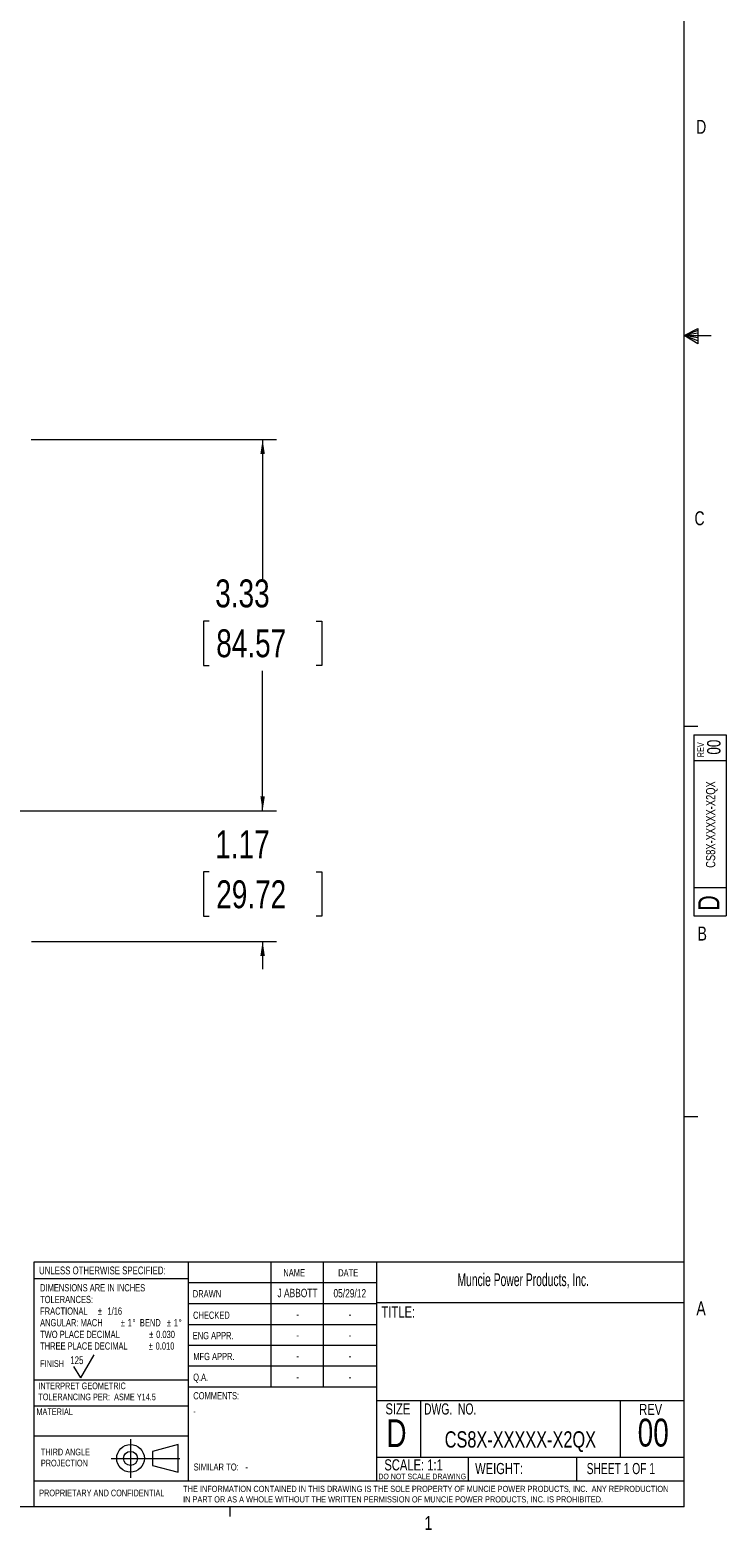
# Model space of a CAD drawing. Header units: inches. Extents: x 0.3 to 33.9, y 0.2 to 21.7.
# Tile 13 of 19: x 27.7 to 33.9, y 0.2 to 13.7. Entities that reach past the tile are written whole.
import ezdxf

# ---------------------------------------------------------------- set-up
doc = ezdxf.new("R2010")
doc.units = ezdxf.units.IN
doc.header["$MEASUREMENT"] = 0
doc.linetypes.add('CENTERX2', pattern=[0.8, 0.5, -0.1, 0.1, -0.1])
doc.layers.add('BORDER', color=7, linetype='Continuous', lineweight=15)
doc.layers.add('SLD-0', color=7, linetype='Continuous', lineweight=15)
doc.styles.add('SLDTEXTSTYLE0', font='TXT', dxfattribs={"width": 0.75})
doc.styles.add('SLDTEXTSTYLE1', font='TXT', dxfattribs={"width": 0.605})
doc.styles.add('SLDTEXTSTYLE2', font='TXT', dxfattribs={"width": 0.694444})
doc.styles.add('SLDTEXTSTYLE3', font='TXT', dxfattribs={"width": 0.6875})
doc.dimstyles.new('SLDDIMSTYLE0', dxfattribs={"dimtxt": 0.25, "dimasz": 0.13, "dimexe": 0, "dimexo": 0.0625, "dimgap": 0.0625, "dimtad": 0, "dimtih": 1, "dimtoh": 1, "dimrnd": 1e-09, "dimzin": 12, "dimdsep": 46, "dimtxsty": 'SLDTEXTSTYLE0', "dimsah": 1, "dimcen": 0.09, "dimadec": 0, "dimazin": 3, "dimtfac": 1, "dimtofl": 0, "dimtmove": 0, "dimatfit": 3, "dimfxl": 1, "dimfrac": 2, "dimtolj": 1, "dimtzin": 12, "dimarcsym": 0})
doc.dimstyles.new('SLDDIMSTYLE1', dxfattribs={"dimtxt": 0.25, "dimasz": 0.13, "dimexe": 0, "dimexo": 0.0625, "dimgap": 0.0625, "dimtad": 0, "dimtih": 1, "dimtoh": 1, "dimrnd": 1e-09, "dimzin": 12, "dimdsep": 46, "dimtxsty": 'SLDTEXTSTYLE0', "dimsah": 1, "dimcen": 0.09, "dimadec": 0, "dimazin": 3, "dimtfac": 1, "dimtmove": 0, "dimatfit": 0, "dimfxl": 1, "dimfrac": 2, "dimtolj": 1, "dimtzin": 12, "dimarcsym": 0})

# ---------------------------------------------------------------- blocks, each defined once
blk = doc.blocks.new('Block1')
at = {"layer": 'SLD-0', "color": 1, "linetype": 'CENTERX2'}
for p, q in [((3.162, 0.867), (3.162, 0.522)), ((2.989, 0.695), (3.334, 0.695))]:
    blk.add_line(p, q, dxfattribs=at)
at = {"layer": 'SLD-0', "color": 1}
for p, q in [((3.589, 0.818), (3.359, 0.758)), ((3.589, 0.571), (3.589, 0.818)), ((3.334, 0.695), (3.604, 0.695)), ((3.359, 0.758), (3.359, 0.632)), ((3.359, 0.632), (3.589, 0.571))]:
    blk.add_line(p, q, dxfattribs=at)
for radius in [0.124, 0.0629]:
    blk.add_circle((3.162, 0.695), radius, dxfattribs=at)
blk = doc.blocks.new('SW_NOTE_0')
at = {"layer": 'SLD-0', "color": 0, "char_height": 0.06, "attachment_point": 1, "style": 'SLDTEXTSTYLE0'}
for s, insert in [('THIRD ANGLE', (0, 0.077)), ('PROJECTION', (0, -0.022))]:
    blk.add_mtext(s, dxfattribs=dict(at, insert=insert))
blk = doc.blocks.new('SW_NOTE_1')
at = {"layer": 'SLD-0', "color": 0, "char_height": 0.055, "attachment_point": 1, "style": 'SLDTEXTSTYLE0'}
for s, insert in [('THE INFORMATION CONTAINED IN THIS DRAWING IS THE SOLE PROPERTY OF MUNCIE POWER PRODUCTS, INC.  ANY REPRODUCTION', (0, 0.071)), ('IN PART OR AS A WHOLE WITHOUT THE WRITTEN PERMISSION OF MUNCIE POWER PRODUCTS, INC. IS PROHIBITED.', (0, -0.023))]:
    blk.add_mtext(s, dxfattribs=dict(at, insert=insert))
blk = doc.blocks.new('SW_NOTE_2')
at = {"layer": 'SLD-0', "color": 0, "char_height": 0.065, "attachment_point": 1, "style": 'SLDTEXTSTYLE0'}
for s, insert in [('DIMENSIONS ARE IN INCHES', (0, 0.084)), ('TOLERANCES:', (0, -0.021)), ('FRACTIONAL', (0, -0.125)), ('%%p', (0.518, -0.125)), ('1/16', (0.604, -0.125)), ('ANGULAR: MACH', (0, -0.229)), ('%%p', (0.723, -0.229)), ('1', (0.785, -0.229)), ('%%d', (0.829, -0.229)), ('BEND', (0.895, -0.229)), ('%%p', (1.137, -0.229)), ('1', (1.199, -0.229)), ('%%d', (1.243, -0.229)), ('TWO PLACE DECIMAL', (0, -0.334)), ('%%p', (0.979, -0.334)), ('0.030', (1.041, -0.334)), ('THREE PLACE DECIMAL', (0, -0.438)), ('%%p', (0.974, -0.438)), ('0.010', (1.036, -0.438))]:
    blk.add_mtext(s, dxfattribs=dict(at, insert=insert))
blk = doc.blocks.new('SW_NOTE_3')
at = {"layer": 'SLD-0', "color": 0, "char_height": 0.06, "attachment_point": 1, "style": 'SLDTEXTSTYLE0'}
for s, insert in [('INTERPRET GEOMETRIC', (0, 0.077)), ('TOLERANCING PER:  ASME Y14.5', (0, -0.022))]:
    blk.add_mtext(s, dxfattribs=dict(at, insert=insert))
blk = doc.blocks.new('_D_4')
at = {"layer": 'SLD-0'}
for p, q in [((29.743, 6.651), (29.743, 6.901)), ((25.594, 6.651), (29.868, 6.651)), ((29.264, 6.103), (29.213, 6.103)), ((29.213, 6.103), (29.213, 5.706)), ((30.222, 6.103), (30.273, 6.103)), ((30.273, 6.103), (30.273, 5.706)), ((29.213, 5.706), (29.264, 5.706)), ((30.273, 5.706), (30.222, 5.706)), ((27.671, 5.481), (29.868, 5.481)), ((29.743, 5.481), (29.743, 5.231))]:
    blk.add_line(p, q, dxfattribs=at)
for points in [[(29.743, 6.651), (29.763, 6.781), (29.723, 6.781)], [(29.743, 5.481), (29.723, 5.351), (29.763, 5.351)]]:
    blk.add_solid(points, dxfattribs=at)
at = {"layer": 'SLD-0', "char_height": 0.25, "attachment_point": 1, "style": 'SLDTEXTSTYLE0'}
for s, insert in [('1.17', (29.318, 6.476, 0.413)), ('29.72', (29.327, 6.028, 0.413))]:
    blk.add_mtext(s, dxfattribs=dict(at, insert=insert))
blk = doc.blocks.new('_D_5')
at = {"layer": 'SLD-0'}
for p, q in [((27.666, 9.98), (29.868, 9.98)), ((29.743, 9.98), (29.743, 8.726)), ((29.264, 8.352), (29.213, 8.352)), ((29.213, 8.352), (29.213, 7.955)), ((30.222, 8.352), (30.273, 8.352)), ((30.273, 8.352), (30.273, 7.955)), ((29.213, 7.955), (29.264, 7.955)), ((30.273, 7.955), (30.222, 7.955)), ((29.743, 6.651), (29.743, 7.905)), ((25.594, 6.651), (29.868, 6.651))]:
    blk.add_line(p, q, dxfattribs=at)
for points in [[(29.743, 9.98), (29.723, 9.85), (29.763, 9.85)], [(29.743, 6.651), (29.763, 6.781), (29.723, 6.781)]]:
    blk.add_solid(points, dxfattribs=at)
at = {"layer": 'SLD-0', "char_height": 0.25, "attachment_point": 1, "style": 'SLDTEXTSTYLE0'}
for s, insert in [('3.33', (29.318, 8.725, 0.413)), ('84.57', (29.327, 8.278, 0.413))]:
    blk.add_mtext(s, dxfattribs=dict(at, insert=insert))

msp = doc.modelspace()

# ---------------------------------------------------------------- linework, layer by layer
at = {"layer": 'BORDER'}
for p, q in [((27.694, 0.645), (27.694, 2.609)), ((27.694, 2.609), (33.523, 2.609)), ((29.076, 2.609), (29.076, 0.645)), ((29.817, 2.609), (29.817, 1.484)), ((30.285, 2.609), (30.285, 1.484)), ((30.764, 2.609), (30.764, 0.645)), ((29.076, 2.455), (27.694, 2.455)), ((29.076, 2.422), (30.764, 2.422)), ((29.076, 2.234), (30.764, 2.234)), ((30.764, 2.242), (33.523, 2.242)), ((29.076, 2.047), (30.764, 2.047)), ((28.111, 1.567), (28.231, 1.775)), ((30.764, 1.859), (29.076, 1.859)), ((28.111, 1.567), (28.051, 1.671)), ((30.764, 1.672), (29.076, 1.672)), ((27.694, 1.55), (29.076, 1.55)), ((30.764, 1.484), (29.073, 1.484)), ((30.764, 1.365), (33.523, 1.365)), ((31.16, 1.365), (31.16, 0.858)), ((32.951, 1.365), (32.951, 0.858)), ((27.694, 1.317), (29.076, 1.317)), ((27.694, 1.047), (29.076, 1.047)), ((30.764, 0.858), (33.523, 0.858)), ((31.587, 0.858), (31.587, 0.645)), ((32.559, 0.858), (32.559, 0.645)), ((27.691, 0.645), (27.691, 0.411)), ((27.691, 0.645), (33.523, 0.645))]:
    msp.add_line(p, q, dxfattribs=at)
at = {"layer": 'SLD-0'}
for p, q in [((33.523, 0.411), (33.523, 21.411)), ((33.523, 10.911), (33.647, 10.976)), ((33.647, 10.958), (33.523, 10.911)), ((33.647, 10.934), (33.523, 10.911)), ((33.647, 10.891), (33.523, 10.911)), ((33.647, 10.865), (33.523, 10.911)), ((33.647, 10.837), (33.523, 10.911)), ((33.523, 10.911), (33.766, 10.911)), ((33.647, 10.976), (33.647, 10.837)), ((33.523, 7.411), (33.648, 7.411)), ((33.61, 7.332), (33.9, 7.332)), ((33.61, 7.332), (33.61, 5.709)), ((33.9, 7.332), (33.9, 5.709)), ((33.9, 7.099), (33.61, 7.099)), ((33.61, 5.965), (33.9, 5.965)), ((33.61, 5.709), (33.9, 5.709)), ((33.523, 3.911), (33.648, 3.911)), ((33.523, 0.411), (0.523, 0.411)), ((29.448, 0.411), (29.448, 0.326))]:
    msp.add_line(p, q, dxfattribs=at)

# ---------------------------------------------------------------- block references
at = {"color": 7, "linetype": 'Continuous'}
msp.add_blockref('Block1', (25.396, 0.151), dxfattribs=at)
at = {"layer": 'SLD-0'}
for name, p in [('SW_NOTE_2', (27.747, 2.324)), ('SW_NOTE_3', (27.731, 1.449)), ('SW_NOTE_0', (27.754, 0.856)), ('SW_NOTE_1', (29.03, 0.529))]:
    msp.add_blockref(name, p, dxfattribs=at)

# ---------------------------------------------------------------- texts
at = {"color": 7, "linetype": 'Continuous', "lineweight": 0, "char_height": 0.125, "attachment_point": 1, "style": 'SLDTEXTSTYLE0'}
for s, insert in [('D', (33.632, 12.845)), ('C', (33.617, 9.336)), ('B', (33.645, 5.613)), ('A', (33.634, 2.254)), ('1', (31.195, 0.329))]:
    msp.add_mtext(s, dxfattribs=dict(at, insert=insert))
at = {"color": 7, "linetype": 'Continuous', "lineweight": 0, "rotation": 90, "style": 'SLDTEXTSTYLE0'}
for s, insert, char_height, attachment_point in [('REV', (33.642, 7.131), 0.06, 1), ('00', (33.73, 7.222), 0.12, 2), ('CS8X-XXXXX-X2QX', (33.72, 6.528), 0.08333, 2), ('D', (33.651, 5.756), 0.19, 1)]:
    msp.add_mtext(s, dxfattribs=dict(at, insert=insert, char_height=char_height, attachment_point=attachment_point))
at = {"layer": 'BORDER', "style": 'SLDTEXTSTYLE0'}
for s, insert, char_height, attachment_point in [('125', (28.018, 1.761), 0.07, 1), ('CS8X-XXXXX-X2QX', (32.055, 1.089), 0.14583, 2), ('00', (33.247, 1.202), 0.25, 2), ('-', (29.588, 0.8), 0.0625, 1), ('PROPRIETARY AND CONFIDENTIAL', (27.739, 0.566), 0.06, 1)]:
    msp.add_mtext(s, dxfattribs=dict(at, insert=insert, char_height=char_height, attachment_point=attachment_point))
at = {"layer": 'SLD-0'}
for s, insert, char_height, attachment_point, style in [('UNLESS OTHERWISE SPECIFIED:', (27.738, 2.566), 0.07, 1, 'SLDTEXTSTYLE0'), ('NAME', (29.929, 2.543), 0.065, 1, 'SLDTEXTSTYLE0'), ('DATE', (30.421, 2.542), 0.065, 1, 'SLDTEXTSTYLE0'), ('Muncie Power Products, Inc.', (31.491, 2.505), 0.11458, 1, 'SLDTEXTSTYLE1'), ('DRAWN', (29.117, 2.354), 0.065, 1, 'SLDTEXTSTYLE0'), ('J ABBOTT', (30.056, 2.366), 0.075, 2, 'SLDTEXTSTYLE0'), ('05/29/12', (30.525, 2.364), 0.075, 2, 'SLDTEXTSTYLE0'), ('CHECKED', (29.119, 2.162), 0.065, 1, 'SLDTEXTSTYLE0'), ('TITLE:', (30.81, 2.208), 0.1, 1, 'SLDTEXTSTYLE0'), ('-', (30.057, 2.177), 0.075, 2, 'SLDTEXTSTYLE0'), ('-', (30.526, 2.177), 0.075, 2, 'SLDTEXTSTYLE0'), ('ENG APPR.', (29.116, 1.979), 0.065, 1, 'SLDTEXTSTYLE0'), ('-', (30.057, 1.989), 0.075, 2, 'SLDTEXTSTYLE0'), ('-', (30.526, 1.989), 0.075, 2, 'SLDTEXTSTYLE0'), ('MFG APPR.', (29.121, 1.792), 0.065, 1, 'SLDTEXTSTYLE0'), ('-', (30.057, 1.802), 0.075, 2, 'SLDTEXTSTYLE0'), ('-', (30.526, 1.802), 0.075, 2, 'SLDTEXTSTYLE0'), ('FINISH', (27.747, 1.726), 0.06, 1, 'SLDTEXTSTYLE0'), ('Q.A.', (29.12, 1.606), 0.065, 1, 'SLDTEXTSTYLE0'), ('-', (30.057, 1.614), 0.075, 2, 'SLDTEXTSTYLE0'), ('-', (30.526, 1.614), 0.075, 2, 'SLDTEXTSTYLE0'), ('COMMENTS:', (29.121, 1.44), 0.065, 1, 'SLDTEXTSTYLE0'), ('MATERIAL', (27.714, 1.294), 0.06, 1, 'SLDTEXTSTYLE0'), ('-', (29.121, 1.3), 0.0625, 1, 'SLDTEXTSTYLE0'), ('SIZE', (30.845, 1.34), 0.1, 1, 'SLDTEXTSTYLE0'), ('DWG.  NO.', (31.191, 1.339), 0.1, 1, 'SLDTEXTSTYLE2'), ('REV', (33.121, 1.335), 0.1, 1, 'SLDTEXTSTYLE0'), ('D', (30.853, 1.197), 0.25, 1, 'SLDTEXTSTYLE0'), ('SCALE: 1:1', (30.835, 0.838), 0.1, 1, 'SLDTEXTSTYLE0'), ('SHEET 1 OF 1', (32.65, 0.805), 0.1, 1, 'SLDTEXTSTYLE3'), ('SIMILAR TO:', (29.124, 0.8), 0.0625, 1, 'SLDTEXTSTYLE0'), ('DO NOT SCALE DRAWING', (31.175, 0.709), 0.05, 2, 'SLDTEXTSTYLE0'), ('WEIGHT:', (31.649, 0.805), 0.1, 1, 'SLDTEXTSTYLE0')]:
    msp.add_mtext(s, dxfattribs=dict(at, insert=insert, char_height=char_height, attachment_point=attachment_point, style=style))

# ---------------------------------------------------------------- dimensions: what is measured, and where the dimension line sits
for base, p1, p2, dimstyle, picture, middle in [((29.743, 9.98), (25.544, 6.651), (27.616, 9.98), 'SLDDIMSTYLE0', '_D_5', (29.743, 8.316)), ((29.743, 6.651), (27.621, 5.481), (25.544, 6.651), 'SLDDIMSTYLE1', '_D_4', (29.743, 6.066))]:
    dim = msp.add_linear_dim(base=base, p1=p1, p2=p2, angle=90, dimstyle=dimstyle, dxfattribs=at)
    dim.commit()
    dim.dimension.update_dxf_attribs({"geometry": picture, "text_midpoint": middle, "dimtype": 160})

doc.saveas('drawing.dxf')
